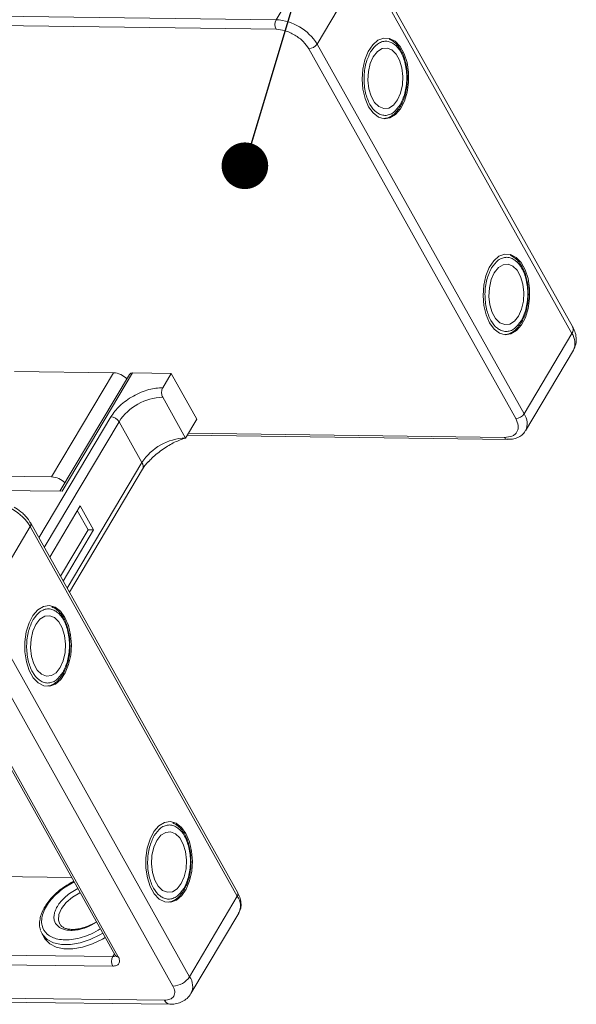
# Model space of a CAD drawing. Header units: millimetres. Extents: x -1214 to 867, y -361 to 1097.
# Tile 49 of 51: x 595 to 655, y 757 to 863. Entities that reach past the tile are written whole.
import ezdxf

# ---------------------------------------------------------------- set-up
doc = ezdxf.new("R2010")
doc.units = ezdxf.units.MM
doc.styles.get("Standard").update_dxf_attribs({"font": '仿宋_GB2312.ttf', "width": 0.8})
doc.dimstyles.new('ISO-25.1', dxfattribs={"dimtxt": 6, "dimasz": 5, "dimexe": 3.5, "dimexo": 0.625, "dimgap": 1.5, "dimtad": 1, "dimtoh": 1, "dimtxsty": 'Standard', "dimcen": 2.5, "dimadec": 0, "dimazin": 0, "dimtfac": 1, "dimtmove": 0, "dimatfit": 3, "dimfxl": 0, "dimarcsym": 0})

msp = doc.modelspace()

# ---------------------------------------------------------------- linework, layer by layer
at = {"color": 7, "linetype": 'Continuous', "lineweight": 15}
for p, q in [((627.908, 871.23), (622.781, 862.61)), ((627.172, 859.999), (632.299, 868.618)), ((632.299, 868.618), (654.502, 828.988)), ((654.583, 829.709), (632.38, 869.34)), ((622.781, 862.61), (552.294, 863.518)), ((552.281, 862.496), (622.768, 861.589)), ((626.281, 859.5), (648.484, 819.869)), ((649.375, 820.369), (627.172, 859.999)), ((654.502, 828.988), (649.375, 820.369)), ((649.531, 818.56), (654.657, 827.179)), ((605.333, 824.768), (594.716, 824.905)), ((598.699, 813.614), (605.333, 824.768)), ((607.046, 824.596), (599.596, 812.07)), ((599.84, 812.067), (607.379, 824.742)), ((607.379, 824.742), (611.527, 824.688)), ((610.622, 823.167), (611.527, 824.688)), ((611.527, 824.688), (614.266, 819.799)), ((613.06, 817.771), (610.609, 822.146)), ((605.051, 820.046), (597.335, 807.073)), ((597.911, 806.044), (605.929, 819.524)), ((608.38, 815.149), (605.929, 819.524)), ((613.06, 817.771), (614.266, 819.799)), ((613.236, 818.067), (647.57, 817.626)), ((647.278, 817.841), (613.361, 818.278)), ((608.38, 815.149), (600.362, 801.669)), ((588.082, 813.751), (598.699, 813.614)), ((600.601, 801.242), (608.442, 814.425)), ((584.541, 812.263), (599.84, 812.067)), ((601.756, 810.509), (598.488, 805.014)), ((603.198, 807.936), (601.756, 810.509)), ((602.608, 807.943), (601.455, 810.002)), ((618.657, 769.014), (596.454, 808.644)), ((591.287, 799.665), (596.414, 808.284)), ((596.414, 808.284), (618.617, 768.653)), ((599.642, 802.955), (602.608, 807.943)), ((599.93, 802.441), (603.198, 807.936)), ((603.198, 807.936), (602.608, 807.943)), ((613.49, 760.034), (591.287, 799.665)), ((589.505, 798.666), (611.708, 759.035)), ((586.777, 795.785), (605.52, 762.331)), ((587.106, 795.631), (605.849, 762.177)), ((600.847, 770.671), (585.852, 770.864)), ((599.958, 769.522), (601.118, 770.188)), ((601.518, 769.473), (600.616, 768.954)), ((618.617, 768.653), (613.49, 760.034)), ((613.646, 758.226), (618.772, 766.845)), ((602.997, 765.597), (603.521, 765.898)), ((603.503, 765.931), (603.247, 765.775)), ((597.677, 764.63), (597.522, 764.995)), ((597.677, 764.63), (597.937, 764.167)), ((570.457, 762.632), (605.259, 762.184)), ((605.259, 762.184), (605.435, 762.481)), ((605.246, 761.162), (570.444, 761.61)), ((610.803, 757.514), (567.883, 758.067)), ((568.468, 757.636), (611.388, 757.083))]:
    msp.add_line(p, q, dxfattribs=at)
at = {"color": 7, "linetype": 'Continuous', "lineweight": 15, "flags": 128}
for points in [[(632.691, 853.285), (633.178, 852.613), (633.748, 852.174), (634.365, 851.996), (634.991, 852.09), (635.586, 852.45), (636.113, 853.054), (636.538, 853.864), (636.836, 854.828), (636.986, 855.887), (636.981, 856.973), (636.819, 858.019), (636.512, 858.958), (636.078, 859.732), (635.545, 860.292), (634.947, 860.603), (634.32, 860.646), (633.705, 860.417), (633.14, 859.931), (632.66, 859.218), (632.295, 858.324), (632.07, 857.305), (631.997, 856.224), (632.081, 855.149), (632.317, 854.149), (632.691, 853.285)], [(633.202, 858.643), (632.873, 857.907), (632.675, 857.042), (632.625, 856.12), (632.727, 855.214), (632.972, 854.399), (633.341, 853.739), (633.805, 853.29), (634.324, 853.086), (634.858, 853.145), (635.363, 853.462), (635.798, 854.011), (636.127, 854.748), (636.325, 855.612), (636.375, 856.535), (636.273, 857.44), (636.028, 858.256), (635.658, 858.915), (635.195, 859.365), (634.676, 859.568), (634.142, 859.509), (633.637, 859.192), (633.202, 858.643)], [(645.666, 830.125), (646.154, 829.452), (646.724, 829.013), (647.341, 828.835), (647.967, 828.929), (648.562, 829.29), (649.089, 829.894), (649.514, 830.703), (649.812, 831.668), (649.962, 832.726), (649.956, 833.813), (649.795, 834.858), (649.488, 835.798), (649.054, 836.572), (648.521, 837.132), (647.923, 837.443), (647.296, 837.485), (646.681, 837.256), (646.115, 836.77), (645.635, 836.058), (645.271, 835.164), (645.046, 834.144), (644.973, 833.063), (645.057, 831.989), (645.293, 830.988), (645.666, 830.125)], [(646.178, 835.483), (645.848, 834.746), (645.651, 833.882), (645.601, 832.959), (645.702, 832.053), (645.948, 831.238), (646.317, 830.579), (646.78, 830.129), (647.3, 829.926), (647.834, 829.985), (648.338, 830.302), (648.773, 830.851), (649.103, 831.587), (649.301, 832.452), (649.351, 833.374), (649.249, 834.28), (649.004, 835.095), (648.634, 835.755), (648.171, 836.204), (647.652, 836.408), (647.118, 836.349), (646.613, 836.032), (646.178, 835.483)], [(600.123, 798.528), (599.636, 799.2), (599.065, 799.639), (598.448, 799.817), (597.822, 799.723), (597.227, 799.363), (596.7, 798.759), (596.275, 797.949), (595.978, 796.985), (595.827, 795.926), (595.833, 794.84), (595.994, 793.794), (596.302, 792.855), (596.735, 792.081), (597.268, 791.521), (597.867, 791.21), (598.493, 791.167), (599.109, 791.396), (599.674, 791.882), (600.154, 792.595), (600.518, 793.489), (600.744, 794.508), (600.817, 795.589), (600.732, 796.664), (600.496, 797.664), (600.123, 798.528)], [(597.016, 797.802), (596.686, 797.065), (596.488, 796.201), (596.438, 795.278), (596.54, 794.373), (596.786, 793.557), (597.155, 792.898), (597.618, 792.448), (598.138, 792.245), (598.671, 792.304), (599.176, 792.621), (599.611, 793.17), (599.941, 793.906), (600.139, 794.771), (600.189, 795.693), (600.087, 796.599), (599.841, 797.414), (599.472, 798.074), (599.009, 798.523), (598.489, 798.727), (597.955, 798.668), (597.451, 798.351), (597.016, 797.802)], [(613.099, 775.367), (612.611, 776.04), (612.041, 776.479), (611.424, 776.657), (610.798, 776.563), (610.203, 776.202), (609.676, 775.598), (609.251, 774.789), (608.953, 773.824), (608.803, 772.766), (608.809, 771.679), (608.97, 770.634), (609.277, 769.694), (609.711, 768.92), (610.244, 768.36), (610.842, 768.049), (611.469, 768.007), (612.084, 768.236), (612.65, 768.722), (613.13, 769.434), (613.494, 770.328), (613.719, 771.348), (613.792, 772.429), (613.708, 773.503), (613.472, 774.504), (613.099, 775.367)], [(609.992, 774.641), (609.662, 773.905), (609.464, 773.04), (609.414, 772.118), (609.516, 771.212), (609.761, 770.396), (610.131, 769.737), (610.594, 769.288), (611.113, 769.084), (611.647, 769.143), (612.152, 769.46), (612.587, 770.009), (612.917, 770.746), (613.114, 771.61), (613.164, 772.533), (613.063, 773.438), (612.817, 774.254), (612.448, 774.913), (611.985, 775.363), (611.465, 775.566), (610.931, 775.507), (610.427, 775.19), (609.992, 774.641)], [(599.586, 765.659), (599.436, 766.089), (599.48, 766.685), (599.76, 767.33), (600.255, 767.971), (600.925, 768.555), (601.714, 769.036), (601.752, 769.056)], [(604.192, 764.7), (603.886, 764.523), (602.832, 764.024), (601.758, 763.677), (600.714, 763.499), (599.749, 763.497), (598.909, 763.672), (598.231, 764.016), (597.749, 764.512), (597.677, 764.63)], [(597.937, 764.167), (598.009, 764.049), (598.491, 763.553), (599.168, 763.209), (600.009, 763.034), (600.974, 763.036), (602.018, 763.214), (603.092, 763.561), (604.146, 764.06), (604.452, 764.237)]]:
    msp.add_lwpolyline(points, dxfattribs=at)
at = {"color": 7, "linetype": 'Continuous', "lineweight": 15}
for centre, radius, start, end in [((623.761, 862.087), 1.11, 151.86538, 206.65442), ((622.457, 857.068), 5.552, 31.86538, 86.65442), ((626.245, 860.61), 1.11, 271.86957, 326.65022), ((653.917, 829.419), 0.727, 323.63456, 23.5651), ((653.053, 827.952), 1.781, 334.27323, 35.55874), ((605.199, 822.536), 2.236, 45.42868, 86.56259), ((607.336, 824.388), 0.357, 83.01375, 144.19559), ((610.799, 816.319), 5.83, 91.86957, 146.65022), ((604.986, 818.937), 1.11, 31.86538, 86.65442), ((648.448, 820.979), 1.11, 271.86957, 326.65022), ((647.932, 819.335), 1.776, 333.72412, 35.60878), ((613.25, 811.944), 5.83, 91.86957, 146.65022), ((647.612, 817.987), 0.364, 203.67685, 263.13465), ((607.824, 814.737), 0.692, 333.28972, 36.54225), ((598.565, 811.382), 2.236, 45.42868, 86.56259), ((591.699, 805.353), 5.552, 31.86538, 86.65442), ((596.141, 808.497), 0.346, 321.97814, 25.41096), ((618.324, 768.869), 0.363, 323.63456, 23.5651), ((617.225, 767.623), 1.732, 333.31625, 36.51573), ((606.238, 761.661), 1.11, 151.86538, 206.65442), ((605.294, 762.574), 0.392, 264.82292, 310.9523), ((605.818, 762.539), 0.363, 214.9547, 274.88524), ((611.635, 761.255), 2.221, 271.86957, 326.65022), ((612.1, 759.004), 1.73, 333.09117, 36.53829), ((611.47, 757.806), 0.728, 203.66204, 263.30385)]:
    msp.add_arc(centre, radius, start, end, dxfattribs=at)
for points, knots in [([(622.768, 861.589), (623.08, 861.557), (623.561, 861.509), (624.254, 861.246), (624.781, 860.975), (625.27, 860.641), (625.833, 860.158), (626.104, 859.759), (626.281, 859.5)], [0, 0, 0, 0, 0.23945684, 0.36836066, 0.5, 0.63163934, 0.76054316, 1, 1, 1, 1]), ([(632.914, 859.158), (633.144, 859.471), (633.497, 859.952), (634.081, 860.249), (634.551, 860.33), (635.021, 860.238), (635.59, 859.916), (636.199, 859.183), (636.603, 858.108), (636.772, 857.112), (636.811, 856.297), (636.75, 855.485), (636.562, 854.483), (636.273, 853.885), (636.086, 853.497)], [0, 0, 0, 0, 0.1197284, 0.1841803, 0.25, 0.3158197, 0.3802716, 0.5, 0.6197284, 0.6841803, 0.75, 0.8158197, 0.8802716, 1, 1, 1, 1]), ([(636.86, 856.297), (636.852, 856.633), (636.84, 857.104), (636.732, 857.769), (636.603, 858.305), (636.394, 858.887), (636.122, 859.425), (635.782, 859.895), (635.383, 860.286), (635.074, 860.445), (634.918, 860.525)], [0, 0, 0, 0, 0.177281, 0.2484799, 0.3650134, 0.4832282, 0.6076835, 0.7354937, 0.8664804, 1, 1, 1, 1]), ([(636.086, 853.497), (635.856, 853.184), (635.503, 852.702), (634.919, 852.406), (634.449, 852.325), (633.979, 852.416), (633.409, 852.738), (632.801, 853.471), (632.397, 854.546), (632.228, 855.542), (632.189, 856.358), (632.25, 857.169), (632.438, 858.172), (632.727, 858.769), (632.914, 859.158)], [0, 0, 0, 0, 0.1197284, 0.1841803, 0.25, 0.3158197, 0.3802716, 0.5, 0.6197284, 0.6841803, 0.75, 0.8158197, 0.8802716, 1, 1, 1, 1]), ([(636.146, 853.421), (636.237, 853.586), (636.424, 853.926), (636.609, 854.492), (636.747, 855.074), (636.836, 855.663), (636.852, 856.084), (636.86, 856.297)], [0, 0, 0, 0, 0.2090101, 0.4290119, 0.6016409, 0.7985268, 1, 1, 1, 1]), ([(634.362, 852.034), (634.452, 852.038), (634.738, 852.051), (635.185, 852.29), (635.657, 852.673), (635.907, 853.031), (636.025, 853.198)], [0, 0, 0, 0, 0.1395871, 0.4435132, 0.7390975, 1, 1, 1, 1]), ([(636.025, 853.198), (636.033, 853.208), (636.082, 853.27), (636.117, 853.353), (636.146, 853.421)], [0, 0, 0, 0, 0.1668548, 1, 1, 1, 1]), ([(645.89, 835.997), (646.12, 836.31), (646.473, 836.792), (647.057, 837.088), (647.527, 837.169), (647.997, 837.078), (648.566, 836.755), (649.174, 836.023), (649.579, 834.948), (649.748, 833.952), (649.787, 833.136), (649.726, 832.325), (649.537, 831.322), (649.249, 830.725), (649.062, 830.336)], [0, 0, 0, 0, 0.1197284, 0.1841803, 0.25, 0.3158197, 0.3802716, 0.5, 0.6197284, 0.6841803, 0.75, 0.8158197, 0.8802716, 1, 1, 1, 1]), ([(649.836, 833.136), (649.828, 833.472), (649.816, 833.944), (649.708, 834.609), (649.579, 835.145), (649.37, 835.727), (649.097, 836.264), (648.758, 836.734), (648.359, 837.125), (648.05, 837.284), (647.894, 837.365)], [0, 0, 0, 0, 0.177281, 0.2484799, 0.3650134, 0.4832282, 0.6076835, 0.7354937, 0.8664804, 1, 1, 1, 1]), ([(649.062, 830.336), (648.832, 830.023), (648.478, 829.542), (647.894, 829.245), (647.424, 829.164), (646.955, 829.256), (646.385, 829.578), (645.777, 830.311), (645.372, 831.386), (645.204, 832.382), (645.165, 833.197), (645.226, 834.009), (645.414, 835.011), (645.702, 835.609), (645.89, 835.997)], [0, 0, 0, 0, 0.1197284, 0.1841803, 0.25, 0.3158197, 0.3802716, 0.5, 0.6197284, 0.6841803, 0.75, 0.8158197, 0.8802716, 1, 1, 1, 1]), ([(649.122, 830.26), (649.213, 830.426), (649.4, 830.765), (649.585, 831.332), (649.723, 831.913), (649.812, 832.503), (649.828, 832.924), (649.836, 833.136)], [0, 0, 0, 0, 0.20901009, 0.42901187, 0.60164086, 0.79852679, 1, 1, 1, 1]), ([(647.337, 828.873), (647.427, 828.877), (647.714, 828.891), (648.161, 829.129), (648.633, 829.513), (648.883, 829.87), (649.001, 830.038)], [0, 0, 0, 0, 0.1395871, 0.4435132, 0.7390975, 1, 1, 1, 1]), ([(649.001, 830.038), (649.009, 830.048), (649.057, 830.11), (649.093, 830.192), (649.122, 830.26)], [0, 0, 0, 0, 0.1668548, 1, 1, 1, 1]), ([(654.66, 827.188), (654.76, 827.399), (654.958, 827.817), (654.987, 828.522), (654.861, 829.16), (654.661, 829.539), (654.573, 829.707)], [0, 0, 0, 0, 0.2632156, 0.5220288, 0.7894298, 1, 1, 1, 1]), ([(610.622, 823.167), (610.133, 823.131), (609.381, 823.075), (608.288, 822.691), (607.454, 822.29), (606.676, 821.788), (605.777, 821.056), (605.337, 820.444), (605.051, 820.046)], [0, 0, 0, 0, 0.2394568, 0.3683607, 0.5, 0.6316393, 0.7605432, 1, 1, 1, 1]), ([(610.609, 822.146), (610.58, 822.209), (610.522, 822.336), (610.487, 822.578), (610.498, 822.823), (610.549, 823.027), (610.601, 823.127), (610.622, 823.167)], [0, 0, 0, 0, 0.2146939, 0.4293877, 0.6440816, 0.8587754, 1, 1, 1, 1]), ([(648.484, 819.869), (648.598, 819.611), (648.772, 819.213), (648.747, 818.738), (648.627, 818.412), (648.398, 818.151), (647.992, 817.901), (647.559, 817.865), (647.278, 817.841)], [0, 0, 0, 0, 0.23945684, 0.36836066, 0.5, 0.63163934, 0.76054316, 1, 1, 1, 1]), ([(647.567, 817.633), (647.714, 817.634), (648.054, 817.635), (648.55, 817.755), (649.032, 818.001), (649.372, 818.28), (649.477, 818.502), (649.503, 818.557)], [0, 0, 0, 0, 0.1807624, 0.4187044, 0.6628615, 0.9156201, 1, 1, 1, 1]), ([(609.091, 815.232), (609.21, 815.361), (609.67, 815.857), (610.657, 816.609), (611.921, 817.387), (612.678, 817.642), (613.06, 817.771)], [0, 0, 0, 0, 0.1030121, 0.3981834, 0.6964992, 1, 1, 1, 1]), ([(608.448, 814.427), (608.527, 814.554), (608.69, 814.82), (608.948, 815.098), (609.081, 815.242)], [0, 0, 0, 0, 0.4814528, 1, 1, 1, 1]), ([(596.451, 808.644), (596.346, 808.814), (596.157, 809.122), (595.787, 809.53), (595.324, 809.96), (594.932, 810.216), (594.687, 810.377)], [0, 0, 0, 0, 0.2579062, 0.465879, 0.6659414, 1, 1, 1, 1]), ([(596.727, 798.317), (596.957, 798.629), (597.311, 799.111), (597.895, 799.407), (598.365, 799.488), (598.834, 799.397), (599.404, 799.075), (600.012, 798.342), (600.417, 797.267), (600.586, 796.271), (600.624, 795.455), (600.564, 794.644), (600.375, 793.641), (600.087, 793.044), (599.899, 792.655)], [0, 0, 0, 0, 0.1197284, 0.1841803, 0.25, 0.3158197, 0.3802716, 0.5, 0.6197284, 0.6841803, 0.75, 0.8158197, 0.8802716, 1, 1, 1, 1]), ([(600.674, 795.455), (600.665, 795.792), (600.654, 796.263), (600.545, 796.928), (600.417, 797.464), (600.207, 798.046), (599.935, 798.583), (599.596, 799.053), (599.196, 799.446), (598.885, 799.605), (598.727, 799.686)], [0, 0, 0, 0, 0.177063, 0.2481743, 0.3645645, 0.4826339, 0.6069361, 0.7345891, 0.8654147, 1, 1, 1, 1]), ([(599.899, 792.655), (599.67, 792.342), (599.316, 791.861), (598.732, 791.564), (598.262, 791.483), (597.792, 791.575), (597.223, 791.897), (596.615, 792.63), (596.21, 793.705), (596.041, 794.701), (596.003, 795.516), (596.063, 796.328), (596.252, 797.33), (596.54, 797.928), (596.727, 798.317)], [0, 0, 0, 0, 0.1197284, 0.1841803, 0.25, 0.3158197, 0.3802716, 0.5, 0.6197284, 0.6841803, 0.75, 0.8158197, 0.8802716, 1, 1, 1, 1]), ([(599.96, 792.58), (600.051, 792.745), (600.238, 793.084), (600.423, 793.651), (600.56, 794.232), (600.65, 794.822), (600.666, 795.243), (600.674, 795.455)], [0, 0, 0, 0, 0.2090101, 0.4290119, 0.6016409, 0.7985268, 1, 1, 1, 1]), ([(599.838, 792.357), (599.846, 792.367), (599.895, 792.429), (599.93, 792.511), (599.96, 792.58)], [0, 0, 0, 0, 0.1668548, 1, 1, 1, 1]), ([(598.279, 791.202), (598.334, 791.205), (598.585, 791.22), (598.998, 791.451), (599.471, 791.831), (599.721, 792.189), (599.838, 792.357)], [0, 0, 0, 0, 0.09065, 0.4118623, 0.7242583, 1, 1, 1, 1]), ([(609.703, 775.156), (609.933, 775.469), (610.287, 775.95), (610.871, 776.247), (611.341, 776.327), (611.81, 776.236), (612.38, 775.914), (612.988, 775.181), (613.393, 774.106), (613.561, 773.11), (613.6, 772.295), (613.539, 771.483), (613.351, 770.481), (613.063, 769.883), (612.875, 769.494)], [0, 0, 0, 0, 0.1197284, 0.1841803, 0.25, 0.3158197, 0.3802716, 0.5, 0.6197284, 0.6841803, 0.75, 0.8158197, 0.8802716, 1, 1, 1, 1]), ([(613.65, 772.295), (613.641, 772.631), (613.629, 773.102), (613.521, 773.767), (613.393, 774.303), (613.183, 774.885), (612.911, 775.422), (612.572, 775.893), (612.171, 776.285), (611.861, 776.445), (611.703, 776.526)], [0, 0, 0, 0, 0.177063, 0.2481743, 0.3645645, 0.4826339, 0.6069361, 0.7345891, 0.8654147, 1, 1, 1, 1]), ([(612.875, 769.494), (612.645, 769.181), (612.292, 768.7), (611.708, 768.404), (611.238, 768.323), (610.768, 768.414), (610.199, 768.736), (609.591, 769.469), (609.186, 770.544), (609.017, 771.54), (608.978, 772.356), (609.039, 773.167), (609.228, 774.17), (609.516, 774.767), (609.703, 775.156)], [0, 0, 0, 0, 0.1197284, 0.1841803, 0.25, 0.3158197, 0.3802716, 0.5, 0.6197284, 0.6841803, 0.75, 0.8158197, 0.8802716, 1, 1, 1, 1]), ([(612.935, 769.419), (613.027, 769.584), (613.214, 769.924), (613.398, 770.49), (613.536, 771.072), (613.625, 771.661), (613.642, 772.082), (613.65, 772.295)], [0, 0, 0, 0, 0.20901009, 0.42901187, 0.60164086, 0.79852679, 1, 1, 1, 1]), ([(599.883, 769.549), (599.874, 769.543), (599.739, 769.457), (599.433, 769.198), (598.96, 768.786), (598.48, 768.262), (598.063, 767.702), (597.731, 767.11), (597.499, 766.503), (597.395, 765.895), (597.395, 765.398), (597.492, 765.134), (597.522, 765.051)], [0, 0, 0, 0, 0.0047587, 0.0735926, 0.1865374, 0.3015485, 0.4228625, 0.5474276, 0.6746623, 0.8045887, 0.9385345, 1, 1, 1, 1]), ([(603.922, 765.183), (603.593, 764.976), (602.974, 764.587), (601.974, 764.243), (601.034, 764.026), (600.142, 763.963), (599.12, 764.069), (598.138, 764.523), (597.649, 765.337), (597.6, 766.155), (597.754, 766.855), (598.101, 767.582), (598.751, 768.515), (599.483, 769.125), (599.958, 769.522)], [0, 0, 0, 0, 0.0766346, 0.1442418, 0.2132837, 0.2823255, 0.3499327, 0.4755224, 0.6011122, 0.6687193, 0.7377612, 0.8068031, 0.8744103, 1, 1, 1, 1]), ([(601.067, 770.279), (600.977, 770.234), (600.563, 770.023), (600.182, 769.758), (599.883, 769.549)], [0, 0, 0, 0, 0.21471421, 1, 1, 1, 1]), ([(612.814, 769.196), (612.822, 769.206), (612.871, 769.268), (612.906, 769.35), (612.935, 769.419)], [0, 0, 0, 0, 0.1668548, 1, 1, 1, 1]), ([(600.616, 768.954), (600.276, 768.671), (599.754, 768.235), (599.289, 767.569), (599.041, 767.05), (598.931, 766.55), (598.967, 765.966), (599.316, 765.384), (600.017, 765.06), (600.747, 764.984), (601.385, 765.028), (602.054, 765.188), (602.613, 765.364), (602.909, 765.544), (602.997, 765.597)], [0, 0, 0, 0, 0.13193755, 0.20296185, 0.27549338, 0.34802491, 0.41904921, 0.55098676, 0.68292431, 0.7539486, 0.82648013, 0.89901167, 0.97003596, 1, 1, 1, 1]), ([(611.254, 768.042), (611.31, 768.045), (611.56, 768.06), (611.974, 768.29), (612.446, 768.671), (612.697, 769.028), (612.814, 769.196)], [0, 0, 0, 0, 0.09065, 0.4118623, 0.7242583, 1, 1, 1, 1]), ([(618.759, 766.87), (618.824, 766.98), (618.992, 767.262), (619.044, 767.807), (618.936, 768.405), (618.789, 768.813), (618.661, 769.003), (618.654, 769.014)], [0, 0, 0, 0, 0.1754771, 0.4493816, 0.7266683, 0.9844779, 1, 1, 1, 1]), ([(603.247, 765.775), (602.987, 765.642), (602.623, 765.457), (602.077, 765.274), (601.63, 765.162), (601.133, 765.099), (600.669, 765.105), (600.256, 765.18), (599.918, 765.326), (599.692, 765.489), (599.623, 765.625), (599.599, 765.675)], [0, 0, 0, 0, 0.16765522, 0.23470915, 0.34367021, 0.45300112, 0.56667714, 0.68221408, 0.80099061, 0.9286194, 1, 1, 1, 1]), ([(605.849, 762.177), (605.905, 762.047), (605.993, 761.848), (605.98, 761.61), (605.92, 761.448), (605.806, 761.317), (605.603, 761.193), (605.386, 761.174), (605.246, 761.162)], [0, 0, 0, 0, 0.2394429, 0.3696359, 0.4999999, 0.6301929, 0.7605571, 1, 1, 1, 1]), ([(605.519, 762.331), (605.532, 762.307), (605.558, 762.257), (605.561, 762.226), (605.561, 762.232), (605.561, 762.233)], [0, 0, 0, 0, 0.42584, 0.8876913, 1, 1, 1, 1]), ([(611.708, 759.035), (611.793, 758.842), (611.924, 758.542), (611.905, 758.185), (611.814, 757.942), (611.644, 757.747), (611.34, 757.56), (611.014, 757.532), (610.803, 757.514)], [0, 0, 0, 0, 0.2394429, 0.3697786, 0.5000001, 0.6303356, 0.7605571, 1, 1, 1, 1]), ([(611.386, 757.091), (611.427, 757.088), (611.676, 757.07), (612.126, 757.141), (612.714, 757.339), (613.258, 757.691), (613.512, 758.041), (613.64, 758.218)], [0, 0, 0, 0, 0.0452802, 0.275139, 0.5116298, 0.7527655, 1, 1, 1, 1])]:
    msp.add_open_spline(points, degree=3, knots=knots, dxfattribs=at)

# ---------------------------------------------------------------- leaders
at = {"color": 5, "lineweight": 9}
msp.add_leader([(619.428, 846.954), (637.689, 908.285), (650.768, 908.285)], dimstyle='ISO-25.1', override={"dimgap": 1.5, "dimtad": 0, "dimldrblk": 'Dot'}, dxfattribs=at)

doc.saveas('drawing.dxf')
